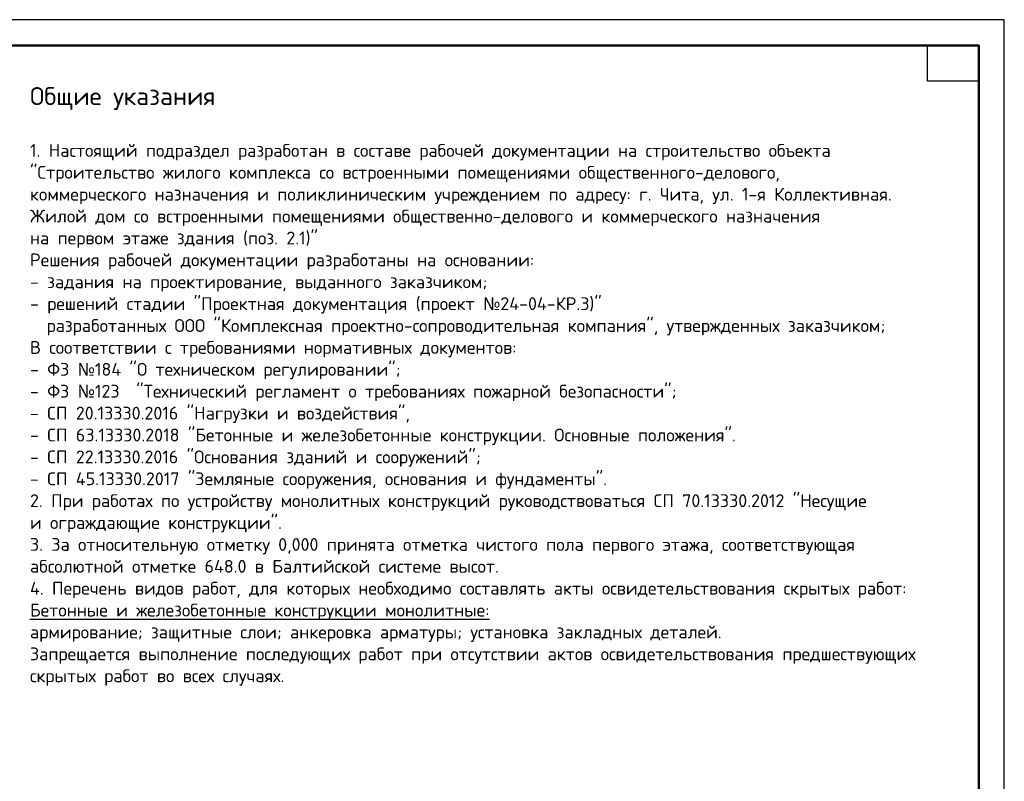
# Model space of a CAD drawing. Header units: millimetres. Extents: x 0 to 42000, y 0 to 29700.
# Tile 3 of 3: x 22800 to 42000, y 14850 to 29700. Entities that reach past the tile are written whole.
import ezdxf

# ---------------------------------------------------------------- set-up
doc = ezdxf.new("R2010")
doc.units = ezdxf.units.MM
doc.layers.add('Standard', color=7, linetype='Continuous', lineweight=25)
doc.styles.add('ARIAL', font='arial.ttf')

msp = doc.modelspace()

# ---------------------------------------------------------------- linework, layer by layer
at = {"layer": 'Standard', "color": 7, "linetype": 'Continuous', "lineweight": 35, "transparency": 33554687}
for p, q in [((41500, 27600), (41500, 20500)), ((41500, 27200), (41500, 20100))]:
    msp.add_line(p, q, dxfattribs=at)
at = {"layer": 'Standard', "color": 7, "linetype": 'Continuous', "lineweight": 50, "transparency": 33554687}
msp.add_line((41500, 27100), (41500, 23200), dxfattribs=at)
at = {"layer": 'Standard', "color": 7, "linetype": 'Continuous', "lineweight": 25, "transparency": 33554687}
for points in [[(0, 0), (42000, 0), (42000, 29700), (0, 29700), (0, 0)], [(41500, 29200), (41500, 28500), (40500, 28500), (40500, 29200), (41500, 29200)]]:
    msp.add_lwpolyline(points, close=True, dxfattribs=at)
at = {"layer": 'Standard', "color": 7, "linetype": 'Continuous', "lineweight": 50, "transparency": 33554687}
msp.add_lwpolyline([(2000, 29200), (41500, 29200), (41500, 500), (2000, 500), (2000, 29200)], close=True, dxfattribs=at)

# ---------------------------------------------------------------- texts
at = {"transparency": 33554687, "insert": (23000, 28385), "char_height": 300, "width": 20707.81, "attachment_point": 1, "line_spacing_factor": 1.024096, "style": 'ARIAL'}
msp.add_mtext('\\A1;{\\fISOCPEUR|i0|b0;\\H350.000000;\\W1.018787;\\C7;Общие указания}\\P{\\fArial|i0|b0;\\H300.000000;\\W1.018787;\\C7; }\\P{\\fISOCPEUR|i0|b0;\\H250.000000;\\W1.018787;\\C7;1. Настоящий подраздел разработан в составе рабочей документации на строительство объекта}\\P{\\fISOCPEUR|i0|b0;\\H250.000000;\\W1.018787;\\C7;"Строительство жилого комплекса со встроенными помещениями общественного-делового,}\\P{\\fISOCPEUR|i0|b0;\\H250.000000;\\W1.018787;\\C7;коммерческого назначения и поликлиническим учреждением по адресу: г. Чита, ул. 1-я Коллективная.}\\P{\\fISOCPEUR|i0|b0;\\H250.000000;\\W1.018787;\\C7;Жилой дом со встроенными помещениями общественно-делового и коммерческого назначения }\\P{\\fISOCPEUR|i0|b0;\\H250.000000;\\W1.018787;\\C7;на первом этаже здания (поз. 2.1)"}\\P{\\fISOCPEUR|i0|b0;\\H250.000000;\\W1.018787;\\C7;Решения рабочей документации разработаны на основании:}\\P{\\fISOCPEUR|i0|b0;\\H250.000000;\\W1.018787;\\C7;- задания на проектирование, выданного заказчиком;}\\P{\\fISOCPEUR|i0|b0;\\H250.000000;\\W1.018787;\\C7;- решений стадии "Проектная документация (проект \\fSegoe UI Symbol|i0|b0;№\\fISOCPEUR|i0|b0;24-04-КР.3)"}\\P{\\fISOCPEUR|i0|b0;\\H250.000000;\\W1.018787;\\C7;  разработанных ООО "Комплексная проектно-сопроводительная компания", утвержденных заказчиком;}\\P{\\fISOCPEUR|i0|b0;\\H250.000000;\\W1.018787;\\C7;В соответствии с требованиями нормативных документов: }\\P{\\fISOCPEUR|i0|b0;\\H250.000000;\\W1.018787;\\C7;- ФЗ \\fSegoe UI Symbol|i0|b0;№\\fISOCPEUR|i0|b0;184 "О техническом регулировании"; }\\P{\\fISOCPEUR|i0|b0;\\H250.000000;\\W1.018787;\\C7;- ФЗ \\fSegoe UI Symbol|i0|b0;№\\fISOCPEUR|i0|b0;123  "Технический регламент о требованиях пожарной безопасности";}\\P{\\fISOCPEUR|i0|b0;\\H250.000000;\\W1.018787;\\C7;- СП 20.13330.2016 "Нагрузки и воздействия", }\\P{\\fISOCPEUR|i0|b0;\\H250.000000;\\W1.018787;\\C7;- СП 63.13330.2018 "Бетонные и железобетонные конструкции. Основные положения".}\\P{\\fISOCPEUR|i0|b0;\\H250.000000;\\W1.018787;\\C7;- СП 22.13330.2016 "Основания зданий и сооружений";}\\P{\\fISOCPEUR|i0|b0;\\H250.000000;\\W1.018787;\\C7;- СП 45.13330.2017 "Земляные сооружения, основания и фундаменты".}\\P{\\fISOCPEUR|i0|b0;\\H250.000000;\\W1.018787;\\C7;2. При работах по устройству монолитных конструкций руководствоваться СП 70.13330.2012 "Несущие}\\P{\\fISOCPEUR|i0|b0;\\H250.000000;\\W1.018787;\\C7;и ограждающие конструкции".}\\P{\\fISOCPEUR|i0|b0;\\H250.000000;\\W1.018787;\\C7;3. За относительную отметку 0,000 принята отметка чистого пола первого этажа, соответствующая}\\P{\\fISOCPEUR|i0|b0;\\H250.000000;\\W1.018787;\\C7;абсолютной отметке 648.0 в Балтийской системе высот.}\\P{\\fISOCPEUR|i0|b0;\\H250.000000;\\W1.018787;\\C7;4. Перечень видов работ, для которых необходимо составлять акты освидетельствования скрытых работ:}\\P{\\L\\fISOCPEUR|i0|b0;\\H250.000000;\\W1.018787;\\C7;Бетонные \\l\\Lи \\l\\Lжелезобетонные \\l\\Lконструкции \\l\\Lмонолитные:\\l}\\P{\\fISOCPEUR|i0|b0;\\H250.000000;\\W1.018787;\\C7;армирование; защитные слои; анкеровка арматуры; установка закладных деталей.}\\P{\\fISOCPEUR|i0|b0;\\H250.000000;\\W1.018787;\\C7;Запрещается выполнение последующих работ при отсутствии актов освидетельствования предшествующих}\\P{\\fISOCPEUR|i0|b0;\\H250.000000;\\W1.018787;\\C7;скрытых работ во всех случаях.}\\P', dxfattribs=at)

doc.saveas('drawing.dxf')
